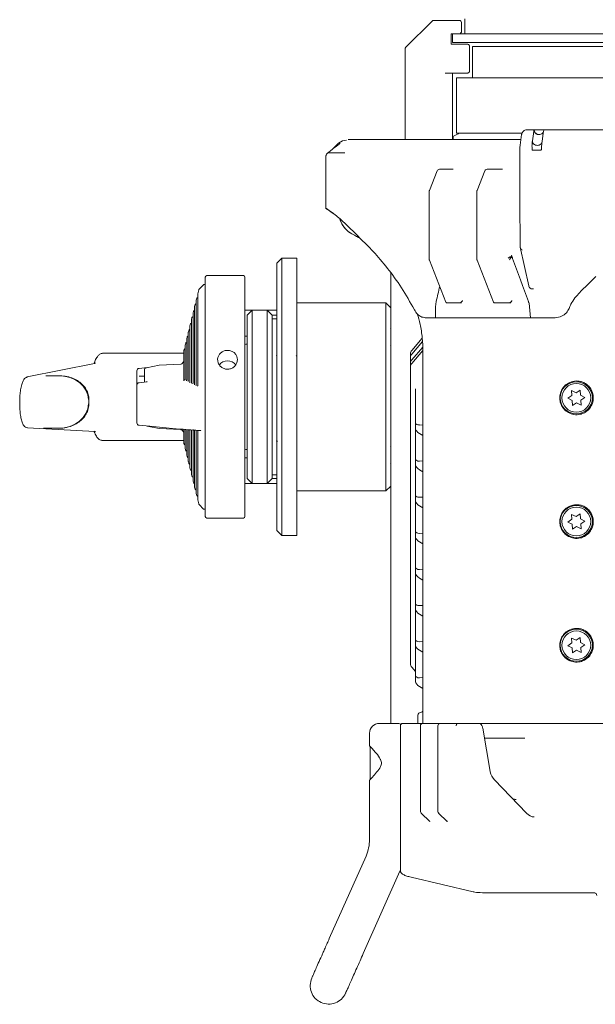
# Model space of a CAD drawing. Header units: millimetres. Extents: x 63 to 559, y 25 to 389.
# Tile 1 of 88: x 208 to 237, y 25 to 75. Entities that reach past the tile are written whole.
import ezdxf

# ---------------------------------------------------------------- set-up
doc = ezdxf.new("R2010")
doc.units = ezdxf.units.MM

msp = doc.modelspace()

# ---------------------------------------------------------------- linework, layer by layer
at = {"color": 7, "linetype": 'Continuous', "lineweight": 15}
for p, q in [((230.453, 75.163), (230.453, 74.413)), ((227.465, 73.725), (228.792, 75.051)), ((228.88, 75.088), (230.153, 75.088)), ((230.153, 75.088), (230.203, 75.088)), ((230.278, 75.013), (230.278, 74.488)), ((230.087, 74.413), (229.753, 74.413)), ((229.753, 74.413), (229.753, 73.888)), ((229.828, 74.413), (229.828, 73.963)), ((244.328, 74.413), (230.087, 74.413)), ((227.428, 69.063), (227.428, 73.636)), ((229.753, 73.888), (230.553, 73.888)), ((244.353, 73.963), (229.828, 73.963)), ((230.553, 73.888), (230.603, 73.888)), ((230.678, 73.813), (230.678, 72.488)), ((230.828, 73.763), (230.828, 72.188)), ((230.828, 73.763), (244.353, 73.763)), ((230.553, 72.413), (229.453, 72.413)), ((229.828, 72.413), (229.828, 69.081)), ((230.016, 72.188), (230.016, 69.388)), ((230.016, 72.188), (244.353, 72.188)), ((230.603, 72.413), (230.553, 72.413)), ((230.678, 72.488), (230.603, 72.413)), ((229.828, 69.064), (229.828, 69.176)), ((230.102, 69.357), (229.844, 69.214)), ((229.854, 69.195), (229.854, 69.107)), ((230.016, 69.388), (233.305, 69.388)), ((233.312, 69.314), (233.237, 68.775)), ((233.57, 69.563), (233.947, 69.563)), ((233.926, 69.496), (233.934, 69.539)), ((233.944, 69.562), (233.947, 69.563)), ((234.447, 69.563), (233.947, 69.563)), ((234.43, 69.526), (234.426, 69.496)), ((234.447, 69.563), (234.441, 69.558)), ((234.447, 69.563), (238.305, 69.563)), ((224.038, 68.863), (223.728, 68.553)), ((224.266, 68.996), (224.061, 68.878)), ((224.064, 68.872), (224.141, 68.871)), ((224.124, 68.863), (224.119, 68.858)), ((224.119, 68.851), (224.125, 68.859)), ((224.12, 68.853), (224.125, 68.859)), ((224.461, 69.032), (224.266, 68.996)), ((225.628, 69.063), (233.277, 69.063)), ((233.237, 68.775), (233.235, 68.741)), ((233.856, 68.992), (233.852, 68.957)), ((234.324, 68.88), (234.323, 68.881)), ((234.349, 68.957), (234.352, 68.974)), ((233.224, 68.524), (233.224, 66.143)), ((229.045, 67.484), (228.654, 66.492)), ((229.161, 67.563), (229.811, 67.563)), ((229.811, 67.563), (229.847, 67.563)), ((231.45, 67.484), (231.06, 66.493)), ((231.566, 67.563), (232.306, 67.563)), ((232.306, 67.563), (232.342, 67.563)), ((228.644, 66.447), (228.644, 63.012)), ((231.051, 66.447), (231.051, 63.012)), ((233.225, 65.951), (233.234, 63.7)), ((233.225, 65.951), (233.225, 65.951)), ((223.419, 65.594), (223.419, 65.595)), ((223.419, 65.594), (223.419, 65.584)), ((223.431, 65.588), (223.423, 65.586)), ((224.265, 64.946), (224.405, 64.822)), ((224.405, 64.822), (225.068, 64.166)), ((225.128, 64.105), (225.068, 64.166)), ((233.243, 63.624), (233.674, 61.679)), ((221.203, 63.063), (220.953, 62.813)), ((220.953, 56.063), (220.953, 62.813)), ((221.953, 63.063), (221.203, 63.063)), ((221.203, 63.063), (221.203, 56.063)), ((221.953, 56.063), (221.953, 63.063)), ((228.653, 62.966), (229.491, 60.848)), ((231.06, 62.966), (231.895, 60.847)), ((226.703, 61.313), (226.703, 62.324)), ((217.245, 61.73), (217.018, 61.503)), ((217.328, 61.741), (217.262, 61.737)), ((217.328, 50.305), (217.328, 62.113)), ((219.253, 62.188), (217.403, 62.188)), ((219.328, 62.113), (219.328, 50.305)), ((237.057, 62.141), (237.007, 62.091)), ((216.949, 61.261), (216.949, 56.667)), ((216.998, 61.468), (216.951, 61.272)), ((220.948, 60.845), (220.948, 61.294)), ((220.948, 61.294), (220.953, 61.294)), ((226.698, 61.313), (226.703, 61.313)), ((226.698, 59.245), (226.698, 61.313)), ((226.703, 58.807), (226.703, 61.313)), ((216.816, 60.723), (216.792, 60.623)), ((216.87, 60.936), (216.87, 56.707)), ((216.896, 61.048), (216.871, 60.948)), ((220.948, 60.845), (220.948, 60.639)), ((220.948, 60.845), (220.953, 60.845)), ((226.453, 60.813), (221.953, 60.813)), ((226.698, 60.568), (226.453, 60.813)), ((226.453, 56.063), (226.453, 60.813)), ((228.997, 60.877), (228.968, 60.62)), ((229.533, 60.813), (229.539, 60.813)), ((230.185, 60.813), (229.539, 60.813)), ((230.189, 60.813), (230.185, 60.813)), ((230.274, 60.813), (230.189, 60.813)), ((231.948, 60.813), (231.944, 60.813)), ((232.684, 60.813), (231.948, 60.813)), ((232.684, 60.813), (232.692, 60.813)), ((232.77, 60.813), (232.684, 60.813)), ((233.66, 60.876), (233.66, 60.876)), ((216.711, 60.286), (216.711, 56.787)), ((216.736, 60.398), (216.712, 60.298)), ((216.79, 60.611), (216.79, 56.747)), ((219.328, 60.438), (219.703, 60.438)), ((219.453, 60.188), (219.703, 60.438)), ((219.703, 60.438), (219.703, 56.438)), ((219.703, 60.438), (220.453, 60.438)), ((220.453, 56.438), (220.453, 60.438)), ((220.703, 60.188), (220.453, 60.438)), ((220.453, 60.438), (220.893, 60.438)), ((220.893, 60.438), (220.948, 60.438)), ((220.948, 60.639), (220.948, 60.603)), ((220.948, 60.639), (220.953, 60.639)), ((220.948, 60.603), (220.953, 60.603)), ((220.948, 60.274), (220.953, 60.274)), ((228.968, 60.62), (228.968, 60.073)), ((233.717, 60.611), (233.755, 60.063)), ((216.577, 59.748), (216.553, 59.649)), ((216.631, 59.961), (216.631, 56.828)), ((216.657, 60.073), (216.633, 59.973)), ((219.453, 56.438), (219.453, 60.188)), ((220.703, 60.188), (220.703, 56.438)), ((220.953, 60.188), (220.703, 60.188)), ((220.953, 60.001), (220.703, 60.001)), ((220.948, 60.098), (220.953, 60.098)), ((228.792, 60.063), (228.444, 60.063)), ((228.968, 60.073), (228.968, 60.063)), ((228.968, 60.063), (233.703, 60.063)), ((235.013, 60.063), (233.809, 60.063)), ((216.472, 59.312), (216.472, 56.912)), ((216.498, 59.422), (216.474, 59.324)), ((216.552, 59.637), (216.552, 56.869)), ((226.698, 59.541), (226.695, 59.547)), ((216.339, 58.772), (216.315, 58.674)), ((216.393, 58.987), (216.393, 56.956)), ((216.418, 59.097), (216.394, 58.999)), ((219.328, 59.138), (219.453, 59.138)), ((219.453, 58.726), (219.378, 58.726)), ((226.703, 58.807), (226.703, 56.063)), ((227.762, 58.409), (228.293, 59.023)), ((228.309, 58.853), (227.762, 58.221)), ((216.253, 58.263), (212.15, 58.263)), ((216.253, 56.867), (216.253, 58.415)), ((216.259, 58.447), (216.256, 58.433)), ((216.313, 58.662), (216.313, 57.002)), ((226.689, 58.692), (226.698, 58.675)), ((227.703, 58.058), (227.703, 58.246)), ((227.762, 57.933), (228.324, 58.582)), ((228.328, 58.399), (227.762, 57.745)), ((228.328, 39.563), (228.328, 58.337)), ((211.731, 57.743), (208.337, 57.067)), ((216.093, 57.715), (215.008, 57.658)), ((216.231, 57.827), (216.142, 57.737)), ((220.936, 58.134), (220.924, 58.155)), ((221.936, 58.134), (221.924, 58.155)), ((227.703, 57.769), (227.703, 58.058)), ((227.703, 57.582), (227.703, 57.769)), ((213.878, 56.978), (213.878, 57.377)), ((214.388, 57.539), (213.992, 57.501)), ((214.253, 56.812), (214.253, 57.41)), ((214.997, 57.657), (214.355, 57.532)), ((227.703, 42.57), (227.703, 57.582)), ((209.954, 57.128), (209.277, 57.128)), ((213.878, 56.654), (213.878, 56.978)), ((214.36, 56.826), (213.987, 56.778)), ((213.995, 57.102), (214.253, 57.101)), ((214.373, 56.828), (214.36, 56.826)), ((214.402, 56.831), (214.373, 56.827)), ((213.878, 56.255), (213.878, 56.654)), ((219.453, 55.688), (219.453, 56.438)), ((219.703, 56.438), (219.703, 55.688)), ((220.453, 55.688), (220.453, 56.438)), ((220.703, 56.438), (220.703, 55.688)), ((227.953, 56.255), (227.953, 56.472)), ((227.953, 54.747), (227.953, 56.255)), ((236.065, 56.263), (235.842, 56.376)), ((235.842, 56.376), (235.855, 56.126)), ((236.274, 56.399), (236.065, 56.263)), ((236.288, 56.15), (236.274, 56.399)), ((207.953, 55.799), (207.953, 55.719)), ((211.451, 55.742), (211.451, 55.892)), ((220.953, 49.313), (220.953, 56.063)), ((221.203, 56.063), (221.203, 49.063)), ((221.953, 49.063), (221.953, 56.063)), ((226.453, 51.313), (226.453, 56.063)), ((226.703, 56.063), (226.703, 53.32)), ((235.855, 56.126), (235.646, 55.989)), ((235.646, 55.989), (235.869, 55.876)), ((235.869, 55.876), (235.883, 55.627)), ((235.883, 55.627), (236.092, 55.763)), ((236.092, 55.763), (236.315, 55.651)), ((236.511, 56.037), (236.288, 56.15)), ((236.301, 55.9), (236.511, 56.037)), ((236.315, 55.651), (236.301, 55.9)), ((219.453, 51.938), (219.453, 55.688)), ((219.703, 55.688), (219.703, 51.688)), ((220.453, 51.688), (220.453, 55.688)), ((220.703, 55.688), (220.703, 51.938)), ((227.953, 54.439), (227.953, 54.747)), ((208.355, 54.491), (211.749, 54.321)), ((208.362, 54.491), (208.355, 54.491)), ((209.15, 54.477), (209.9, 54.477)), ((211.715, 54.318), (211.724, 54.297)), ((211.755, 54.321), (211.749, 54.321)), ((214.388, 54.587), (214.997, 54.469)), ((215.008, 54.468), (216.093, 54.411)), ((215.85, 54.45), (215.853, 54.45)), ((216.086, 54.432), (215.853, 54.45)), ((216.142, 54.389), (216.231, 54.299)), ((216.253, 53.711), (216.253, 54.42)), ((216.313, 54.416), (216.313, 53.464)), ((216.393, 54.41), (216.393, 53.139)), ((216.472, 54.405), (216.472, 52.814)), ((216.552, 54.399), (216.552, 52.489)), ((216.631, 54.394), (216.631, 52.165)), ((216.711, 54.41), (216.711, 51.84)), ((216.79, 54.373), (216.79, 51.515)), ((216.87, 54.336), (216.87, 51.19)), ((216.949, 54.299), (216.949, 50.866)), ((216.998, 54.365), (216.991, 54.369)), ((217.114, 54.361), (217.117, 54.36)), ((227.953, 52.922), (227.953, 54.43)), ((228.328, 54.65), (228.153, 54.641)), ((212.129, 53.863), (216.253, 53.863)), ((220.931, 53.833), (220.933, 53.83)), ((220.967, 53.829), (220.973, 53.839)), ((228.153, 54.208), (228.328, 54.107)), ((216.256, 53.694), (216.259, 53.679)), ((216.315, 53.452), (216.339, 53.354)), ((219.378, 53.401), (219.453, 53.401)), ((226.698, 53.541), (226.695, 53.547)), ((226.703, 39.563), (226.703, 53.32)), ((216.394, 53.127), (216.418, 53.029)), ((216.474, 52.802), (216.498, 52.704)), ((219.453, 52.988), (219.328, 52.988)), ((226.698, 41.938), (226.698, 52.881)), ((227.953, 52.614), (227.953, 52.922)), ((228.328, 52.825), (228.153, 52.816)), ((216.553, 52.478), (216.577, 52.379)), ((226.689, 52.692), (226.698, 52.675)), ((227.953, 51.097), (227.953, 52.605)), ((228.153, 52.383), (228.328, 52.282)), ((216.633, 52.153), (216.657, 52.053)), ((216.712, 51.828), (216.736, 51.728)), ((219.453, 51.938), (219.703, 51.688)), ((220.703, 51.938), (220.453, 51.688)), ((220.703, 52.126), (220.953, 52.126)), ((220.703, 51.938), (220.929, 51.938)), ((220.948, 51.875), (220.953, 51.875)), ((220.948, 51.875), (220.948, 51.693)), ((216.792, 51.503), (216.816, 51.403)), ((219.328, 51.688), (219.703, 51.688)), ((220.453, 51.688), (219.703, 51.688)), ((220.893, 51.688), (220.453, 51.688)), ((220.948, 51.688), (220.893, 51.688)), ((220.948, 51.693), (220.953, 51.693)), ((220.948, 51.693), (220.948, 51.488)), ((220.948, 51.488), (220.953, 51.488)), ((220.948, 51.488), (220.948, 51.453)), ((220.948, 51.453), (220.948, 51.281)), ((220.948, 51.453), (220.953, 51.453)), ((220.948, 51.281), (220.953, 51.281)), ((220.948, 50.833), (220.948, 51.281)), ((221.953, 51.313), (226.453, 51.313)), ((226.453, 51.313), (226.698, 51.558)), ((216.871, 51.178), (216.896, 51.078)), ((216.951, 50.854), (216.998, 50.658)), ((220.948, 50.833), (220.953, 50.833)), ((227.953, 50.789), (227.953, 51.097)), ((227.953, 49.272), (227.953, 50.78)), ((228.328, 51), (228.153, 50.991)), ((217.018, 50.623), (217.245, 50.396)), ((217.262, 50.389), (217.328, 50.385)), ((217.328, 50.013), (217.328, 50.305)), ((219.328, 50.305), (219.328, 50.013)), ((228.153, 50.558), (228.328, 50.457)), ((217.403, 49.938), (219.253, 49.938)), ((235.855, 49.876), (235.646, 49.739)), ((236.065, 50.013), (235.842, 50.126)), ((235.842, 50.126), (235.855, 49.876)), ((236.274, 50.149), (236.065, 50.013)), ((236.288, 49.9), (236.274, 50.149)), ((236.511, 49.787), (236.288, 49.9)), ((236.301, 49.65), (236.511, 49.787)), ((220.953, 49.313), (221.203, 49.063)), ((227.953, 48.964), (227.953, 49.272)), ((235.646, 49.739), (235.869, 49.626)), ((235.869, 49.626), (235.883, 49.377)), ((235.883, 49.377), (236.092, 49.513)), ((236.092, 49.513), (236.315, 49.401)), ((236.315, 49.401), (236.301, 49.65)), ((221.203, 49.063), (221.953, 49.063)), ((227.953, 47.447), (227.953, 48.955)), ((228.328, 49.175), (228.153, 49.166)), ((228.153, 48.733), (228.328, 48.632)), ((227.953, 47.139), (227.953, 47.447)), ((228.328, 47.35), (228.153, 47.341)), ((227.953, 45.622), (227.953, 47.13)), ((228.153, 46.908), (228.328, 46.807)), ((227.953, 45.314), (227.953, 45.622)), ((227.953, 43.797), (227.953, 45.305)), ((228.328, 45.525), (228.153, 45.516)), ((228.153, 45.083), (228.328, 44.982)), ((227.953, 43.489), (227.953, 43.797)), ((235.842, 43.876), (235.855, 43.626)), ((236.065, 43.763), (235.842, 43.876)), ((236.274, 43.899), (236.065, 43.763)), ((236.288, 43.65), (236.274, 43.899)), ((227.953, 41.972), (227.953, 43.48)), ((228.328, 43.7), (228.153, 43.691)), ((235.855, 43.626), (235.646, 43.489)), ((235.646, 43.489), (235.869, 43.376)), ((235.869, 43.376), (235.883, 43.127)), ((236.511, 43.537), (236.288, 43.65)), ((236.301, 43.4), (236.511, 43.537)), ((236.315, 43.151), (236.301, 43.4)), ((228.153, 43.258), (228.328, 43.157)), ((235.883, 43.127), (236.092, 43.263)), ((236.092, 43.263), (236.315, 43.151)), ((227.762, 42.407), (227.953, 42.186)), ((226.698, 41.938), (226.703, 41.938)), ((226.698, 41.72), (226.698, 41.938)), ((227.953, 41.664), (227.953, 41.972)), ((228.328, 41.875), (228.153, 41.866)), ((226.698, 41.72), (226.703, 41.72)), ((226.698, 41.504), (226.698, 41.72)), ((226.698, 41.504), (226.703, 41.504)), ((226.698, 41.291), (226.698, 41.504)), ((228.153, 41.433), (228.328, 41.332)), ((226.698, 41.291), (226.703, 41.291)), ((226.698, 41.083), (226.698, 41.291)), ((226.698, 41.083), (226.703, 41.083)), ((226.698, 40.881), (226.698, 41.083)), ((226.698, 40.881), (226.703, 40.881)), ((226.698, 40.688), (226.698, 40.881)), ((226.698, 40.688), (226.703, 40.688)), ((226.698, 40.504), (226.698, 40.688)), ((226.698, 40.504), (226.703, 40.504)), ((226.698, 40.331), (226.698, 40.504)), ((226.698, 40.331), (226.703, 40.331)), ((226.698, 40.17), (226.698, 40.331)), ((226.698, 40.17), (226.703, 40.17)), ((226.698, 40.023), (226.698, 40.17)), ((226.698, 40.023), (226.703, 40.023)), ((226.698, 39.89), (226.698, 40.023)), ((226.698, 39.89), (226.703, 39.89)), ((226.698, 39.773), (226.698, 39.89)), ((228.078, 39.788), (228.078, 39.988)), ((226.128, 39.563), (226.566, 39.563)), ((226.566, 39.563), (227.003, 39.563)), ((226.698, 39.773), (226.703, 39.773)), ((226.698, 39.672), (226.698, 39.773)), ((226.698, 39.672), (226.703, 39.672)), ((226.698, 39.563), (226.698, 39.672)), ((227.188, 32.102), (227.188, 39.438)), ((227.308, 39.563), (227.754, 39.563)), ((227.754, 39.563), (228.328, 39.563)), ((228.078, 39.563), (228.078, 39.788)), ((228.203, 39.438), (228.203, 35.115)), ((228.328, 39.563), (228.652, 39.563)), ((228.652, 39.563), (229.185, 39.563)), ((229.083, 39.438), (229.083, 35.115)), ((229.185, 39.563), (229.208, 39.563)), ((229.208, 39.563), (229.532, 39.563)), ((229.532, 39.563), (230.065, 39.563)), ((230.065, 39.563), (230.213, 39.563)), ((230.213, 39.563), (231.146, 39.563)), ((231.14, 39.563), (235.855, 39.563)), ((231.731, 37.129), (231.353, 39.315)), ((235.855, 39.563), (238.152, 39.563)), ((225.628, 39.063), (225.628, 38.434)), ((231.44, 38.813), (233.476, 38.813)), ((225.653, 38.3), (225.653, 38.401)), ((225.653, 36.726), (225.653, 38.3)), ((225.628, 36.688), (225.628, 33.7)), ((231.951, 36.706), (233.566, 35.032)), ((228.242, 35.024), (228.68, 34.613)), ((229.122, 35.024), (229.56, 34.613)), ((225.451, 32.862), (223.598, 28.694)), ((225.311, 27.932), (227.164, 32.101)), ((227.164, 32.101), (227.188, 32.156)), ((227.725, 31.793), (230.87, 31.05)), ((231.72, 30.997), (237.037, 30.997))]:
    msp.add_line(p, q, dxfattribs=at)
at = {"color": 7, "linetype": 'Continuous', "lineweight": 15, "flags": 128}
for points in [[(230.278, 74.488), (230.276, 74.486), (230.269, 74.479), (230.258, 74.468), (230.243, 74.453), (230.224, 74.434), (230.203, 74.413)], [(230.603, 73.888), (230.624, 73.867), (230.643, 73.849), (230.658, 73.833), (230.669, 73.822), (230.676, 73.815), (230.678, 73.813)], [(233.318, 69.341), (233.313, 69.323), (233.312, 69.314)], [(233.856, 68.992), (233.89, 69.238), (233.926, 69.496)], [(234.426, 69.496), (234.391, 69.25), (234.352, 68.974)], [(224.742, 64.299), (224.985, 64.164), (225.042, 64.13)], [(216.87, 60.766), (216.865, 60.764), (216.852, 60.759)], [(216.949, 61.091), (216.944, 61.089), (216.932, 61.084)], [(216.79, 60.441), (216.785, 60.439), (216.773, 60.434)], [(216.631, 59.791), (216.627, 59.788), (216.614, 59.784)], [(216.711, 60.116), (216.706, 60.114), (216.693, 60.109)], [(216.552, 59.466), (216.547, 59.463), (216.534, 59.459)], [(216.393, 58.815), (216.388, 58.813), (216.376, 58.809)], [(216.472, 59.14), (216.468, 59.138), (216.455, 59.134)], [(216.313, 58.49), (216.309, 58.488), (216.296, 58.484)], [(208.362, 57.069), (208.338, 57.067), (208.337, 57.067)], [(216.315, 57.006), (216.313, 57.003), (216.313, 57.001)], [(216.474, 56.915), (216.472, 56.913), (216.472, 56.912)], [(216.633, 56.83), (216.631, 56.829), (216.631, 56.828)], [(216.712, 56.789), (216.711, 56.788), (216.711, 56.787)], [(216.792, 56.748), (216.79, 56.747), (216.79, 56.747)], [(216.871, 56.708), (216.87, 56.707), (216.87, 56.707)], [(216.951, 56.669), (216.949, 56.668), (216.949, 56.667)], [(213.992, 54.625), (214.53, 54.574), (215.85, 54.45)], [(216.296, 53.642), (216.309, 53.638), (216.313, 53.636)], [(216.376, 53.317), (216.388, 53.313), (216.393, 53.311)], [(216.455, 52.992), (216.468, 52.988), (216.472, 52.986)], [(216.534, 52.667), (216.547, 52.663), (216.552, 52.661)], [(216.614, 52.342), (216.627, 52.338), (216.631, 52.335)], [(216.693, 52.017), (216.706, 52.013), (216.711, 52.01)], [(216.773, 51.692), (216.785, 51.687), (216.79, 51.685)], [(216.852, 51.367), (216.865, 51.362), (216.87, 51.36)], [(216.932, 51.042), (216.944, 51.037), (216.949, 51.035)], [(231.725, 37.108), (231.731, 37.121), (231.731, 37.129)], [(230.87, 31.05), (230.876, 31.049), (230.899, 31.048)]]:
    msp.add_lwpolyline(points, dxfattribs=at)
at = {"color": 7, "linetype": 'Continuous', "lineweight": 15}
for centre, radius in [((236.078, 56.013), 0.812), ((236.078, 56.013), 0.725), ((236.078, 49.763), 0.812), ((236.078, 49.763), 0.725), ((236.078, 43.513), 0.812), ((236.078, 43.513), 0.725)]:
    msp.add_circle(centre, radius, dxfattribs=at)
for centre, radius, start, end in [((228.88, 74.963), 0.125, 90, 135), ((227.553, 73.636), 0.125, 135, 180), ((230.223, 69.138), 0.25, 90, 119), ((224.178, 68.806), 0.0747, 120.0181, 135.1171), ((223.419, 68.148), 0.0203, 89.3505, 92.2893), ((229.161, 67.438), 0.125, 90, 158.4318), ((231.566, 67.438), 0.125, 90, 158.4843), ((228.769, 66.447), 0.125, 158.4353, 180), ((231.176, 66.447), 0.125, 158.4853, 180), ((225.328, 65.403), 1.25, 197.1374, 242.0467), ((228.769, 63.012), 0.125, 180, 201.5647), ((231.176, 63.012), 0.125, 180, 201.5147), ((217.263, 61.712), 0.025, 93, 135), ((217.403, 62.113), 0.075, 90, 180), ((219.253, 62.113), 0.075, 0, 90), ((216.999, 61.261), 0.05, 166.247, 180), ((217.071, 61.45), 0.075, 135, 166.247), ((216.865, 60.711), 0.05, 104.3901, 166.247), ((216.92, 60.936), 0.05, 166.247, 180), ((216.944, 61.036), 0.05, 104.5434, 166.247), ((216.761, 60.286), 0.05, 166.247, 180), ((216.785, 60.386), 0.05, 104.2371, 166.247), ((216.84, 60.611), 0.05, 166.247, 180), ((216.626, 59.736), 0.05, 103.9317, 166.247), ((216.681, 59.961), 0.05, 166.247, 180), ((216.705, 60.061), 0.05, 104.0843, 166.247), ((216.522, 59.312), 0.05, 166.247, 180), ((216.546, 59.411), 0.05, 103.7793, 166.247), ((216.602, 59.637), 0.05, 166.247, 180), ((216.387, 58.76), 0.05, 103.4751, 166.247), ((216.443, 58.987), 0.05, 166.247, 180), ((216.467, 59.085), 0.05, 103.6271, 166.247), ((219.378, 58.676), 0.05, 90, 180), ((216.328, 58.415), 0.075, 166.247, 180), ((216.308, 58.435), 0.05, 103.3233, 166.247), ((216.363, 58.662), 0.05, 166.247, 180), ((216.089, 57.79), 0.075, 273, 315), ((216.178, 57.88), 0.075, 315, 0), ((218.453, 57.372), 0.512, 36.201, 143.4617), ((214.003, 57.377), 0.125, 95.3714, 180), ((214.378, 57.41), 0.125, 101, 180), ((215.011, 57.584), 0.075, 93, 101), ((214.003, 56.654), 0.125, 97.4228, 180), ((214.003, 54.749), 0.125, 180, 264.6286), ((215.011, 54.543), 0.075, 259, 267), ((216.089, 54.336), 0.075, 45, 87), ((216.178, 54.246), 0.075, 0, 45), ((216.328, 53.711), 0.075, 180, 193.753), ((216.308, 53.691), 0.05, 193.753, 256.6767), ((216.363, 53.464), 0.05, 180, 193.753), ((216.387, 53.366), 0.05, 193.753, 256.5249), ((219.378, 53.451), 0.05, 180, 270), ((216.443, 53.139), 0.05, 180, 193.753), ((216.467, 53.041), 0.05, 193.753, 256.3729), ((216.522, 52.814), 0.05, 180, 193.753), ((216.546, 52.716), 0.05, 193.753, 256.2207), ((216.602, 52.489), 0.05, 180, 193.753), ((216.626, 52.39), 0.05, 193.753, 256.0683), ((216.681, 52.165), 0.05, 180, 193.753), ((216.705, 52.065), 0.05, 193.753, 255.9157), ((216.761, 51.84), 0.05, 180, 193.753), ((216.785, 51.74), 0.05, 193.753, 255.7629), ((216.84, 51.515), 0.05, 180, 193.753), ((216.865, 51.415), 0.05, 193.753, 255.6099), ((216.92, 51.19), 0.05, 180, 193.753), ((216.944, 51.09), 0.05, 193.753, 255.4566), ((216.999, 50.866), 0.05, 180, 193.753), ((217.071, 50.676), 0.075, 193.753, 225), ((217.263, 50.414), 0.025, 225, 267), ((217.403, 50.013), 0.075, 180, 270), ((219.253, 50.013), 0.075, 270, 0), ((228.203, 39.988), 0.125, 90, 180), ((228.203, 40.238), 0.125, 270, 0), ((226.128, 39.063), 0.5, 90, 180), ((227.003, 39.063), 0.5, 65.805, 90), ((228.328, 39.438), 0.125, 90, 180), ((229.208, 39.438), 0.125, 90, 180), ((228.328, 35.115), 0.125, 180, 226.841), ((229.208, 35.115), 0.125, 180, 226.841), ((223.566, 33.7), 2.063, 336.0375, 0)]:
    msp.add_arc(centre, radius, start, end, dxfattribs=at)
for centre, major_axis, ratio, start_param, end_param in [((233.57, 69.063), (0, 0.5), 0.040266, 0, 0.134315), ((233.245, 68.524), (0, 0.25), 0.080533, 0.523599, 1.570796), ((233.474, 66.143), (0, 2.385), 0.104816, 1.56999, 1.651156), ((247.328, 60.752), (16.05, 64.767), 0.267664, 1.623293, 1.635116), ((212.139, 56.063), (0.011, 2.2), 0.236448, 0.001152, 0.028171), ((227.903, 58.246), (0, -0.231), 0.866025, 3.926991, 4.712389), ((227.903, 58.058), (0, -0.231), 0.866025, 3.926991, 4.712389), ((227.903, 57.769), (0, -0.231), 0.866025, 3.926991, 4.712389), ((227.903, 57.582), (0, -0.231), 0.866025, 3.926991, 4.712389), ((209.9, 55.878), (1.522, 0.092), 0.818066, 6.244202, 7.804418), ((209.9, 55.878), (0.181, 1.241), 0.834584, 0.121279, 0.173223), ((209.9, 55.727), (1.524, -0.023), 0.820032, 4.724988, 6.285203), ((228.153, 54.757), (0.2, 0.015), 0.5753, 3.099597, 4.670393), ((378.553, 44.64), (217.038, -13.91), 0.004296, 3.866761, 3.873881), ((228.153, 54.323), (0.191, -0.144), 0.402543, 3.435594, 5.00639), ((212.139, 56.063), (0.011, 2.2), 0.236448, 3.106076, 3.142744), ((228.153, 52.932), (0.2, 0.015), 0.5753, 3.099597, 4.670393), ((228.153, 52.498), (0.191, -0.144), 0.402543, 3.435594, 5.00639), ((228.153, 51.107), (0.2, 0.015), 0.5753, 3.099597, 4.670393), ((228.153, 50.673), (0.191, -0.144), 0.402543, 3.435594, 5.00639), ((228.153, 49.282), (0.2, 0.015), 0.5753, 3.099597, 4.670393), ((228.153, 48.848), (0.191, -0.144), 0.402543, 3.435594, 5.00639), ((228.153, 47.457), (0.2, 0.015), 0.5753, 3.099597, 4.670393), ((228.153, 47.023), (0.191, -0.144), 0.402543, 3.435594, 5.00639), ((228.153, 45.632), (0.2, 0.015), 0.5753, 3.099597, 4.670393), ((228.153, 45.198), (0.191, -0.144), 0.402543, 3.435594, 5.00639), ((228.153, 43.807), (0.2, 0.015), 0.5753, 3.099597, 4.670393), ((228.153, 43.373), (0.191, -0.144), 0.402543, 3.435594, 5.00639), ((227.903, 42.57), (0, 0.231), 0.866025, 1.570796, 2.356194), ((228.153, 41.982), (0.2, 0.015), 0.5753, 3.099597, 4.670393), ((228.153, 41.548), (0.191, -0.144), 0.402543, 3.435594, 5.00639), ((229.185, 39.438), (0, 0.125), 0.454177, 0, 0.336027), ((230.065, 39.438), (0, 0.125), 0.454177, 0, 1.570796), ((232.154, 37.032), (-0.33, 0.481), 0.624876, 1.019593, 1.836823), ((232.99, 36.124), (-0.147, 0.375), 0.916137, 2.407763, 2.861225), ((233.77, 35.357), (-0.33, 0.481), 0.624876, 1.836823, 2.709488), ((231.72, 31.074), (0.875, 0), 0.087192, 3.495197, 4.711707), ((236.982, 30.872), (0.126, 0.036), 0.951114, 6.01797, 7.573631)]:
    msp.add_ellipse(centre, major_axis=major_axis, ratio=ratio, start_param=start_param, end_param=end_param, dxfattribs=at)
for points, knots in [([(230.203, 75.088), (230.204, 75.088), (230.204, 75.087), (230.208, 75.084), (230.213, 75.078), (230.22, 75.071), (230.228, 75.063), (230.239, 75.052), (230.248, 75.044), (230.252, 75.039), (230.253, 75.038)], [0, 0, 0, 0, 0.144545, 0.2528, 0.361437, 0.463421, 0.574383, 0.734547, 0.940745, 1, 1, 1, 1]), ([(233.567, 69.559), (233.539, 69.554), (233.483, 69.544), (233.407, 69.493), (233.346, 69.423), (233.327, 69.366), (233.317, 69.337)], [0, 0, 0, 0, 0.255692, 0.509201, 0.757705, 1, 1, 1, 1]), ([(233.944, 69.562), (233.943, 69.56), (233.94, 69.557), (233.937, 69.548), (233.935, 69.542), (233.934, 69.539)], [0, 0, 0, 0, 0.495894, 0.747446, 1, 1, 1, 1]), ([(234.403, 69.437), (234.391, 69.417), (234.363, 69.372), (234.287, 69.326), (234.19, 69.307), (234.092, 69.325), (234.009, 69.377), (233.95, 69.452), (233.94, 69.51), (233.934, 69.539)], [0, 0, 0, 0, 0.110924, 0.261148, 0.411006, 0.560869, 0.711091, 0.855381, 1, 1, 1, 1]), ([(233.944, 69.562), (233.944, 69.555), (233.945, 69.535), (233.951, 69.501), (233.964, 69.462), (233.984, 69.425), (234.009, 69.393), (234.04, 69.365), (234.075, 69.342), (234.112, 69.325), (234.152, 69.315), (234.179, 69.314), (234.193, 69.313)], [0, 0, 0, 0, 0.0517462, 0.1573692, 0.2629975, 0.3686254, 0.4742535, 0.5798802, 0.6855119, 0.7911439, 0.8967739, 1, 1, 1, 1]), ([(234.43, 69.526), (234.431, 69.53), (234.433, 69.537), (234.437, 69.549), (234.439, 69.555), (234.441, 69.558)], [0, 0, 0, 0, 0.251271, 0.502541, 1, 1, 1, 1]), ([(224.007, 68.766), (223.935, 68.713), (223.791, 68.606), (223.639, 68.48), (223.534, 68.402), (223.518, 68.385), (223.518, 68.385)], [0, 0, 0, 0, 0.433265, 0.866516, 0.99999, 1, 1, 1, 1]), ([(224.123, 68.855), (224.123, 68.855), (224.123, 68.856), (224.12, 68.852), (224.1, 68.836), (224.06, 68.806), (224.027, 68.782), (224.015, 68.773)], [0, 0, 0, 0, 0.0054591, 0.055256, 0.3038143, 0.7538906, 1, 1, 1, 1]), ([(225.628, 69.063), (225.438, 69.063), (225.055, 69.063), (224.711, 69.063), (224.547, 69.063), (224.544, 69.063), (224.543, 69.063)], [0, 0, 0, 0, 0.30544, 0.613912, 0.928957, 1, 1, 1, 1]), ([(233.84, 68.827), (233.839, 68.799), (233.837, 68.731), (233.839, 68.638), (233.842, 68.576), (233.844, 68.556), (233.844, 68.547), (233.845, 68.541), (233.845, 68.537), (233.846, 68.535), (233.846, 68.533), (233.846, 68.532), (233.846, 68.531), (233.847, 68.53), (233.847, 68.53), (233.847, 68.53), (233.847, 68.53)], [0, 0, 0, 0, 0.308722, 0.751535, 0.873015, 0.914159, 0.941969, 0.960733, 0.973406, 0.981981, 0.987818, 0.991836, 0.996012, 0.997712, 0.999128, 1, 1, 1, 1]), ([(233.852, 68.957), (233.848, 68.925), (233.844, 68.887), (233.841, 68.835), (233.84, 68.827)], [0, 0, 0, 0, 0.8457279, 1, 1, 1, 1]), ([(233.856, 68.992), (233.861, 68.963), (233.872, 68.905), (233.931, 68.831), (234.014, 68.78), (234.113, 68.762), (234.209, 68.781), (234.283, 68.824), (234.31, 68.866), (234.32, 68.883)], [0, 0, 0, 0, 0.147757, 0.295337, 0.447014, 0.5985, 0.749983, 0.901662, 1, 1, 1, 1]), ([(234.308, 68.531), (234.308, 68.531), (234.308, 68.531), (234.308, 68.532), (234.309, 68.535), (234.311, 68.547), (234.316, 68.597), (234.323, 68.687), (234.328, 68.757), (234.331, 68.792)], [0, 0, 0, 0, 0.002413, 0.005391, 0.012557, 0.040944, 0.153605, 0.57637, 1, 1, 1, 1]), ([(234.331, 68.792), (234.332, 68.808), (234.338, 68.875), (234.344, 68.922), (234.349, 68.957)], [0, 0, 0, 0, 0.23759, 1, 1, 1, 1]), ([(223.418, 68.169), (223.418, 67.977), (223.418, 67.119), (223.418, 66.261), (223.418, 65.595)], [0, 0, 0, 0, 0.223492, 1, 1, 1, 1]), ([(223.518, 68.385), (223.518, 68.385), (223.517, 68.384), (223.493, 68.369), (223.464, 68.334), (223.434, 68.27), (223.422, 68.216), (223.419, 68.184), (223.419, 68.169), (223.419, 68.169)], [0, 0, 0, 0, 0.0000466, 0.0251423, 0.4410318, 0.6854377, 0.8554109, 0.999952, 1, 1, 1, 1]), ([(224.384, 68.385), (224.185, 68.385), (223.83, 68.385), (223.613, 68.385), (223.518, 68.385)], [0, 0, 0, 0, 0.5592519, 1, 1, 1, 1]), ([(234.308, 68.531), (234.296, 68.531), (234.268, 68.533), (234.194, 68.534), (234.098, 68.534), (233.999, 68.534), (233.904, 68.532), (233.867, 68.531), (233.847, 68.53)], [0, 0, 0, 0, 0.133446, 0.299937, 0.466382, 0.632832, 0.799321, 1, 1, 1, 1]), ([(223.423, 65.586), (223.421, 65.586), (223.417, 65.584), (223.419, 65.583), (223.42, 65.583)], [0, 0, 0, 0, 0.644569, 1, 1, 1, 1]), ([(224.265, 64.946), (224.095, 65.09), (223.752, 65.379), (223.53, 65.522), (223.419, 65.594)], [0, 0, 0, 0, 0.4969407, 1, 1, 1, 1]), ([(223.42, 65.583), (223.481, 65.544), (223.612, 65.462), (223.793, 65.327), (223.889, 65.255)], [0, 0, 0, 0, 0.466296, 1, 1, 1, 1]), ([(224.137, 65.052), (224.139, 65.034), (224.163, 64.878), (224.336, 64.618), (224.563, 64.4), (224.714, 64.315), (224.742, 64.299)], [0, 0, 0, 0, 0.054324, 0.477484, 0.900647, 1, 1, 1, 1]), ([(225.195, 64.037), (225.114, 64.086), (224.934, 64.196), (224.778, 64.281), (224.754, 64.293), (224.742, 64.299)], [0, 0, 0, 0, 0.289517, 0.644747, 1, 1, 1, 1]), ([(227.897, 60.462), (227.682, 60.843), (227.246, 61.615), (226.53, 62.587), (225.804, 63.44), (225.355, 63.882), (225.128, 64.105)], [0, 0, 0, 0, 0.240027, 0.486335, 0.740803, 1, 1, 1, 1]), ([(233.346, 63.481), (233.329, 63.495), (233.292, 63.525), (233.251, 63.594), (233.235, 63.656), (233.235, 63.694), (233.235, 63.701)], [0, 0, 0, 0, 0.257996, 0.551474, 0.915816, 1, 1, 1, 1]), ([(232.806, 63.223), (232.816, 63.191), (232.827, 63.154), (232.842, 63.12), (232.844, 63.116)], [0, 0, 0, 0, 0.8822729, 1, 1, 1, 1]), ([(233.236, 63.669), (233.236, 63.666), (233.238, 63.651), (233.241, 63.636), (233.243, 63.624)], [0, 0, 0, 0, 0.237756, 1, 1, 1, 1]), ([(232.828, 63.141), (232.826, 63.142), (232.82, 63.147), (232.799, 63.148), (232.768, 63.145), (232.732, 63.134), (232.696, 63.117), (232.663, 63.095), (232.647, 63.079), (232.639, 63.071)], [0, 0, 0, 0, 0.044436, 0.203691, 0.362957, 0.522219, 0.681477, 0.840737, 1, 1, 1, 1]), ([(232.705, 62.989), (232.71, 63.002), (232.719, 63.029), (232.744, 63.065), (232.776, 63.092), (232.809, 63.106), (232.839, 63.107), (232.854, 63.099), (232.86, 63.095)], [0, 0, 0, 0, 0.174699, 0.349397, 0.524102, 0.698804, 0.873505, 1, 1, 1, 1]), ([(232.842, 63.113), (232.848, 63.096), (233.118, 62.35), (233.392, 61.604), (233.66, 60.876)], [0, 0, 0, 0, 0.023217, 1, 1, 1, 1]), ([(237.007, 62.091), (236.898, 61.981), (236.647, 61.73), (236.302, 61.402), (236.004, 61.066), (235.823, 60.789), (235.739, 60.601), (235.708, 60.531)], [0, 0, 0, 0, 0.226344, 0.521422, 0.705667, 0.890064, 1, 1, 1, 1]), ([(233.675, 61.679), (233.676, 61.674), (233.679, 61.65), (233.693, 61.62), (233.715, 61.58), (233.735, 61.558), (233.767, 61.533), (233.807, 61.515), (233.861, 61.512), (233.895, 61.522), (233.912, 61.527)], [0, 0, 0, 0, 0.041348, 0.191029, 0.251326, 0.40692, 0.432296, 0.608496, 0.812398, 1, 1, 1, 1]), ([(229.533, 60.813), (229.524, 60.816), (229.508, 60.82), (229.494, 60.834), (229.492, 60.846), (229.491, 60.848)], [0, 0, 0, 0, 0.44362, 0.886102, 1, 1, 1, 1]), ([(229.625, 60.813), (229.626, 60.813), (229.628, 60.813), (229.627, 60.813), (229.626, 60.814)], [0, 0, 0, 0, 0.450925, 1, 1, 1, 1]), ([(230.329, 60.938), (230.329, 60.938), (230.323, 60.923), (230.309, 60.895), (230.28, 60.86), (230.25, 60.834), (230.218, 60.816), (230.198, 60.814), (230.189, 60.813)], [0, 0, 0, 0, 0.0056915, 0.239954, 0.4526562, 0.6412586, 0.8204435, 1, 1, 1, 1]), ([(231.896, 60.848), (231.897, 60.843), (231.902, 60.83), (231.918, 60.817), (231.935, 60.814), (231.944, 60.813)], [0, 0, 0, 0, 0.213149, 0.6061791, 1, 1, 1, 1]), ([(232.692, 60.813), (232.702, 60.816), (232.722, 60.82), (232.754, 60.84), (232.785, 60.869), (232.809, 60.903), (232.821, 60.927), (232.825, 60.938), (232.825, 60.938)], [0, 0, 0, 0, 0.191951, 0.383403, 0.587534, 0.818928, 0.994027, 1, 1, 1, 1]), ([(233.653, 60.873), (233.666, 60.843), (233.709, 60.745), (233.715, 60.635), (233.719, 60.559)], [0, 0, 0, 0, 0.301926, 1, 1, 1, 1]), ([(227.897, 60.462), (227.945, 60.386), (228.042, 60.234), (228.235, 60.094), (228.371, 60.074), (228.444, 60.063)], [0, 0, 0, 0, 0.317633, 0.633578, 1, 1, 1, 1]), ([(228.328, 58.337), (228.32, 58.574), (228.305, 59.048), (228.202, 59.704), (228.092, 60.086), (228.041, 60.261)], [0, 0, 0, 0, 0.350976, 0.702183, 1, 1, 1, 1]), ([(235.013, 60.063), (235.122, 60.077), (235.328, 60.104), (235.576, 60.284), (235.667, 60.455), (235.708, 60.531)], [0, 0, 0, 0, 0.38074, 0.724582, 1, 1, 1, 1]), ([(228.968, 60.063), (228.956, 60.063), (228.932, 60.063), (228.889, 60.063), (228.847, 60.063), (228.814, 60.063), (228.798, 60.063), (228.792, 60.063)], [0, 0, 0, 0, 0.2173693, 0.4347608, 0.6513904, 0.8664644, 1, 1, 1, 1]), ([(233.756, 60.063), (233.756, 60.063), (233.755, 60.063), (233.737, 60.063), (233.715, 60.063), (233.703, 60.063)], [0, 0, 0, 0, 0.32352, 0.647008, 1, 1, 1, 1]), ([(233.809, 60.063), (233.798, 60.063), (233.777, 60.063), (233.759, 60.063), (233.757, 60.063), (233.756, 60.063)], [0, 0, 0, 0, 0.348077, 0.696102, 1, 1, 1, 1]), ([(212.124, 58.253), (212.091, 58.249), (212.011, 58.239), (211.933, 58.174), (211.892, 58.11), (211.879, 58.09)], [0, 0, 0, 0, 0.322813, 0.785917, 1, 1, 1, 1]), ([(218.453, 58.413), (218.397, 58.408), (218.285, 58.398), (218.136, 58.318), (218.022, 58.2), (217.956, 58.051), (217.947, 57.888), (217.995, 57.731), (218.094, 57.597), (218.233, 57.501), (218.398, 57.455), (218.569, 57.465), (218.726, 57.529), (218.853, 57.64), (218.935, 57.785), (218.963, 57.946), (218.933, 58.106), (218.85, 58.246), (218.722, 58.35), (218.582, 58.405), (218.49, 58.411), (218.453, 58.413)], [0, 0, 0, 0, 0.053566, 0.107129, 0.160804, 0.214552, 0.268179, 0.321679, 0.375244, 0.428965, 0.482689, 0.536259, 0.589757, 0.643378, 0.697125, 0.750805, 0.80433, 0.857853, 0.911529, 0.965278, 1, 1, 1, 1]), ([(211.715, 57.74), (211.715, 57.741), (211.726, 57.75), (211.748, 57.757), (211.772, 57.761), (211.783, 57.76), (211.787, 57.76)], [0, 0, 0, 0, 0.0462917, 0.5693713, 0.8657636, 1, 1, 1, 1]), ([(211.879, 58.09), (211.858, 58.062), (211.798, 57.983), (211.752, 57.86), (211.723, 57.781)], [0, 0, 0, 0, 0.3578297, 1, 1, 1, 1]), ([(208.337, 57.067), (208.305, 57.056), (208.234, 57.03), (208.157, 56.935), (208.085, 56.789), (208.022, 56.569), (207.978, 56.294), (207.956, 56.03), (207.953, 55.864), (207.953, 55.799)], [0, 0, 0, 0, 0.098939, 0.221781, 0.379657, 0.560224, 0.730428, 0.895534, 1, 1, 1, 1]), ([(211.451, 55.932), (211.447, 55.993), (211.436, 56.147), (211.353, 56.382), (211.2, 56.617), (210.989, 56.814), (210.729, 56.971), (210.42, 57.081), (210.131, 57.128), (209.947, 57.127), (209.881, 57.126)], [0, 0, 0, 0, 0.078296, 0.196115, 0.315971, 0.442549, 0.580764, 0.734461, 0.904733, 1, 1, 1, 1]), ([(216.311, 56.967), (216.31, 56.959), (216.309, 56.944), (216.305, 56.926), (216.302, 56.917), (216.3, 56.914), (216.3, 56.914), (216.3, 56.914)], [0, 0, 0, 0, 0.318773, 0.581039, 0.79334, 0.968841, 1, 1, 1, 1]), ([(216.313, 57.001), (216.313, 56.998), (216.313, 56.988), (216.313, 56.976), (216.311, 56.967), (216.311, 56.967)], [0, 0, 0, 0, 0.265836, 0.998324, 1, 1, 1, 1]), ([(216.393, 56.956), (216.393, 56.953), (216.393, 56.942), (216.391, 56.921), (216.388, 56.898), (216.384, 56.883), (216.381, 56.874), (216.381, 56.873), (216.381, 56.873)], [0, 0, 0, 0, 0.0877449, 0.3198671, 0.5507645, 0.7349753, 0.8816026, 1, 1, 1, 1]), ([(216.472, 56.912), (216.472, 56.909), (216.472, 56.898), (216.471, 56.877), (216.467, 56.855), (216.464, 56.84), (216.461, 56.833), (216.461, 56.833), (216.461, 56.833)], [0, 0, 0, 0, 0.093633, 0.333923, 0.571639, 0.756717, 0.904025, 1, 1, 1, 1]), ([(216.551, 56.869), (216.552, 56.866), (216.552, 56.855), (216.55, 56.835), (216.547, 56.814), (216.544, 56.8), (216.541, 56.794), (216.541, 56.793), (216.541, 56.793)], [0, 0, 0, 0, 0.098637, 0.345903, 0.565078, 0.754736, 0.909684, 1, 1, 1, 1]), ([(216.631, 56.828), (216.631, 56.824), (216.631, 56.813), (216.63, 56.793), (216.627, 56.773), (216.624, 56.76), (216.621, 56.754), (216.621, 56.754), (216.621, 56.754)], [0, 0, 0, 0, 0.102489, 0.354697, 0.576103, 0.76585, 0.921621, 1, 1, 1, 1]), ([(216.71, 56.787), (216.711, 56.783), (216.711, 56.771), (216.709, 56.751), (216.706, 56.732), (216.703, 56.72), (216.701, 56.715), (216.701, 56.715), (216.701, 56.715)], [0, 0, 0, 0, 0.114688, 0.370797, 0.592852, 0.781024, 0.935639, 1, 1, 1, 1]), ([(216.79, 56.747), (216.79, 56.743), (216.79, 56.731), (216.788, 56.711), (216.786, 56.692), (216.783, 56.681), (216.781, 56.676), (216.781, 56.677), (216.781, 56.677)], [0, 0, 0, 0, 0.115769, 0.375366, 0.598921, 0.787213, 0.943157, 1, 1, 1, 1]), ([(236.317, 56.835), (236.308, 56.837), (236.201, 56.865), (235.98, 56.877), (235.694, 56.787), (235.466, 56.612), (235.309, 56.387), (235.231, 56.123), (235.241, 55.856), (235.324, 55.616), (235.472, 55.409), (235.687, 55.245), (235.966, 55.152), (236.187, 55.158), (236.304, 55.188), (236.317, 55.192)], [0, 0, 0, 0, 0.009069, 0.110519, 0.219377, 0.304809, 0.387597, 0.470723, 0.546536, 0.618925, 0.695427, 0.781397, 0.879307, 0.986887, 1, 1, 1, 1]), ([(236.317, 56.835), (236.378, 56.813), (236.501, 56.77), (236.677, 56.64), (236.824, 56.459), (236.926, 56.218), (236.947, 55.936), (236.875, 55.659), (236.731, 55.436), (236.545, 55.283), (236.403, 55.217), (236.331, 55.196), (236.317, 55.192)], [0, 0, 0, 0, 0.09384, 0.187457, 0.286561, 0.405676, 0.535796, 0.659135, 0.786322, 0.88794, 0.977851, 1, 1, 1, 1]), ([(213.878, 54.749), (213.878, 54.79), (213.878, 55.035), (213.878, 55.536), (213.878, 56.001), (213.878, 56.255)], [0, 0, 0, 0, 0.084466, 0.500089, 1, 1, 1, 1]), ([(216.869, 56.707), (216.869, 56.703), (216.87, 56.691), (216.868, 56.672), (216.865, 56.653), (216.862, 56.642), (216.86, 56.638), (216.861, 56.638), (216.861, 56.638)], [0, 0, 0, 0, 0.116713, 0.379429, 0.604332, 0.792793, 0.949931, 1, 1, 1, 1]), ([(216.949, 56.667), (216.949, 56.663), (216.949, 56.652), (216.947, 56.632), (216.945, 56.614), (216.942, 56.604), (216.94, 56.599), (216.94, 56.6), (216.941, 56.6)], [0, 0, 0, 0, 0.117543, 0.383074, 0.609195, 0.79786, 0.95563, 1, 1, 1, 1]), ([(211.451, 55.892), (211.451, 55.896), (211.451, 55.909), (211.451, 55.922), (211.451, 55.932)], [0, 0, 0, 0, 0.249968, 1, 1, 1, 1]), ([(211.451, 55.702), (211.451, 55.705), (211.451, 55.718), (211.451, 55.732), (211.451, 55.742)], [0, 0, 0, 0, 0.2500147, 1, 1, 1, 1]), ([(207.953, 55.719), (207.953, 55.667), (207.955, 55.514), (207.973, 55.266), (208.014, 55.001), (208.074, 54.777), (208.146, 54.627), (208.233, 54.522), (208.315, 54.501), (208.355, 54.491)], [0, 0, 0, 0, 0.084612, 0.247193, 0.411848, 0.580315, 0.756366, 0.881936, 1, 1, 1, 1]), ([(209.895, 54.477), (209.975, 54.479), (210.183, 54.485), (210.495, 54.554), (210.807, 54.69), (211.057, 54.867), (211.251, 55.08), (211.388, 55.328), (211.444, 55.544), (211.449, 55.671), (211.451, 55.702)], [0, 0, 0, 0, 0.1154585, 0.3023494, 0.4559541, 0.593795, 0.7192274, 0.8365169, 0.9608273, 1, 1, 1, 1]), ([(211.724, 54.297), (211.74, 54.257), (211.788, 54.135), (211.873, 53.998), (211.98, 53.892), (212.062, 53.878), (212.094, 53.873)], [0, 0, 0, 0, 0.179355, 0.538002, 0.823001, 1, 1, 1, 1]), ([(211.733, 54.322), (211.74, 54.319), (211.753, 54.312), (211.772, 54.31), (211.783, 54.31), (211.787, 54.31)], [0, 0, 0, 0, 0.4087868, 0.8157048, 1, 1, 1, 1]), ([(216.868, 54.366), (216.868, 54.364), (216.869, 54.355), (216.87, 54.344), (216.87, 54.336), (216.87, 54.336)], [0, 0, 0, 0, 0.136478, 0.960727, 1, 1, 1, 1]), ([(216.936, 54.387), (216.935, 54.387), (216.935, 54.388), (216.937, 54.384), (216.941, 54.372), (216.945, 54.355), (216.947, 54.336), (216.948, 54.325), (216.948, 54.322)], [0, 0, 0, 0, 0.037239, 0.234353, 0.437177, 0.655503, 0.893889, 1, 1, 1, 1]), ([(216.948, 54.322), (216.949, 54.317), (216.949, 54.309), (216.949, 54.302), (216.949, 54.299)], [0, 0, 0, 0, 0.620258, 1, 1, 1, 1]), ([(236.317, 50.585), (236.308, 50.587), (236.201, 50.615), (235.98, 50.627), (235.694, 50.537), (235.466, 50.362), (235.309, 50.137), (235.231, 49.873), (235.241, 49.606), (235.324, 49.366), (235.472, 49.159), (235.687, 48.995), (235.966, 48.902), (236.187, 48.908), (236.304, 48.938), (236.317, 48.942)], [0, 0, 0, 0, 0.009069, 0.110519, 0.219377, 0.304809, 0.387597, 0.470723, 0.546536, 0.618925, 0.695427, 0.781397, 0.879307, 0.986887, 1, 1, 1, 1]), ([(236.317, 50.585), (236.378, 50.563), (236.501, 50.52), (236.677, 50.39), (236.824, 50.209), (236.926, 49.968), (236.947, 49.686), (236.875, 49.409), (236.731, 49.186), (236.545, 49.033), (236.403, 48.967), (236.331, 48.946), (236.317, 48.942)], [0, 0, 0, 0, 0.09384, 0.187457, 0.286561, 0.405676, 0.535796, 0.659136, 0.786322, 0.887939, 0.977851, 1, 1, 1, 1]), ([(236.317, 44.335), (236.308, 44.337), (236.201, 44.365), (235.98, 44.377), (235.694, 44.287), (235.466, 44.112), (235.309, 43.887), (235.231, 43.623), (235.241, 43.356), (235.324, 43.116), (235.472, 42.909), (235.687, 42.745), (235.966, 42.652), (236.187, 42.658), (236.304, 42.688), (236.317, 42.692)], [0, 0, 0, 0, 0.009069, 0.110519, 0.219377, 0.304809, 0.387597, 0.470723, 0.546536, 0.618925, 0.695427, 0.781397, 0.879307, 0.986887, 1, 1, 1, 1]), ([(236.317, 44.335), (236.378, 44.313), (236.501, 44.27), (236.677, 44.14), (236.824, 43.959), (236.926, 43.718), (236.947, 43.436), (236.875, 43.159), (236.731, 42.936), (236.545, 42.783), (236.403, 42.717), (236.331, 42.696), (236.317, 42.692)], [0, 0, 0, 0, 0.09384, 0.187457, 0.286561, 0.405676, 0.535796, 0.659136, 0.786322, 0.88794, 0.977851, 1, 1, 1, 1]), ([(227.188, 39.438), (227.189, 39.45), (227.191, 39.474), (227.205, 39.505), (227.229, 39.535), (227.265, 39.558), (227.292, 39.561), (227.308, 39.563)], [0, 0, 0, 0, 0.151594, 0.303022, 0.46306, 0.699415, 1, 1, 1, 1]), ([(227.303, 39.563), (227.289, 39.562), (227.262, 39.559), (227.227, 39.541), (227.211, 39.52), (227.205, 39.513)], [0, 0, 0, 0, 0.4220121, 0.7985771, 1, 1, 1, 1]), ([(231.353, 39.315), (231.348, 39.34), (231.333, 39.412), (231.294, 39.491), (231.225, 39.548), (231.175, 39.563), (231.149, 39.563), (231.146, 39.563)], [0, 0, 0, 0, 0.203125, 0.57716, 0.787294, 0.976358, 1, 1, 1, 1]), ([(225.632, 38.434), (225.631, 38.435), (225.622, 38.445), (225.658, 38.406), (225.745, 38.312), (225.915, 38.123), (226.097, 37.907), (226.206, 37.709), (226.236, 37.581), (226.217, 37.441), (226.115, 37.245), (225.926, 37.015), (225.746, 36.815), (225.644, 36.705), (225.633, 36.693), (225.628, 36.688)], [0, 0, 0, 0, 0.0109446, 0.0834232, 0.1569542, 0.2671936, 0.4059892, 0.455199, 0.4945038, 0.534037, 0.5911592, 0.7140349, 0.8469794, 0.9284161, 1, 1, 1, 1]), ([(228.678, 34.615), (228.681, 34.612), (228.685, 34.608), (228.684, 34.609), (228.684, 34.609)], [0, 0, 0, 0, 0.692832, 1, 1, 1, 1]), ([(229.558, 34.615), (229.561, 34.612), (229.565, 34.608), (229.564, 34.609), (229.564, 34.609)], [0, 0, 0, 0, 0.692832, 1, 1, 1, 1]), ([(227.204, 32.043), (227.2, 32.052), (227.19, 32.069), (227.189, 32.091), (227.188, 32.102)], [0, 0, 0, 0, 0.475663, 1, 1, 1, 1]), ([(227.218, 32.028), (227.227, 32.014), (227.257, 31.966), (227.349, 31.915), (227.495, 31.852), (227.653, 31.811), (227.725, 31.793)], [0, 0, 0, 0, 0.096241, 0.336382, 0.698466, 1, 1, 1, 1]), ([(223.598, 28.694), (223.595, 28.686), (223.561, 28.61), (223.489, 28.448), (223.39, 28.225), (223.294, 28.009), (223.178, 27.748), (223.041, 27.442), (222.907, 27.139), (222.81, 26.921), (222.746, 26.777), (222.718, 26.714), (222.712, 26.701), (222.71, 26.696), (222.709, 26.694), (222.709, 26.694), (222.709, 26.694), (222.709, 26.694), (222.709, 26.694), (222.709, 26.694), (222.709, 26.694), (222.709, 26.694)], [0, 0, 0, 0, 0.007635, 0.076413, 0.161686, 0.232274, 0.298592, 0.444316, 0.579969, 0.704272, 0.814094, 0.916851, 0.973924, 0.992816, 0.998091, 0.999492, 0.99986, 0.999959, 0.999987, 0.999995, 1, 1, 1, 1]), ([(224.423, 25.932), (224.426, 25.939), (224.432, 25.953), (224.481, 26.063), (224.564, 26.251), (224.68, 26.511), (224.822, 26.831), (224.981, 27.188), (225.146, 27.56), (225.257, 27.81), (225.311, 27.932)], [0, 0, 0, 0, 0.110863, 0.230251, 0.355367, 0.485627, 0.618037, 0.75055, 0.877623, 1, 1, 1, 1]), ([(222.709, 26.694), (222.672, 26.576), (222.598, 26.34), (222.67, 25.969), (222.865, 25.645), (223.079, 25.519), (223.185, 25.456)], [0, 0, 0, 0, 0.25, 0.5, 0.75, 1, 1, 1, 1]), ([(223.185, 25.456), (223.303, 25.419), (223.539, 25.345), (223.91, 25.418), (224.234, 25.613), (224.36, 25.826), (224.423, 25.932)], [0, 0, 0, 0, 0.25, 0.5, 0.75, 1, 1, 1, 1])]:
    msp.add_open_spline(points, degree=3, knots=knots, dxfattribs=at)

doc.saveas('drawing.dxf')
